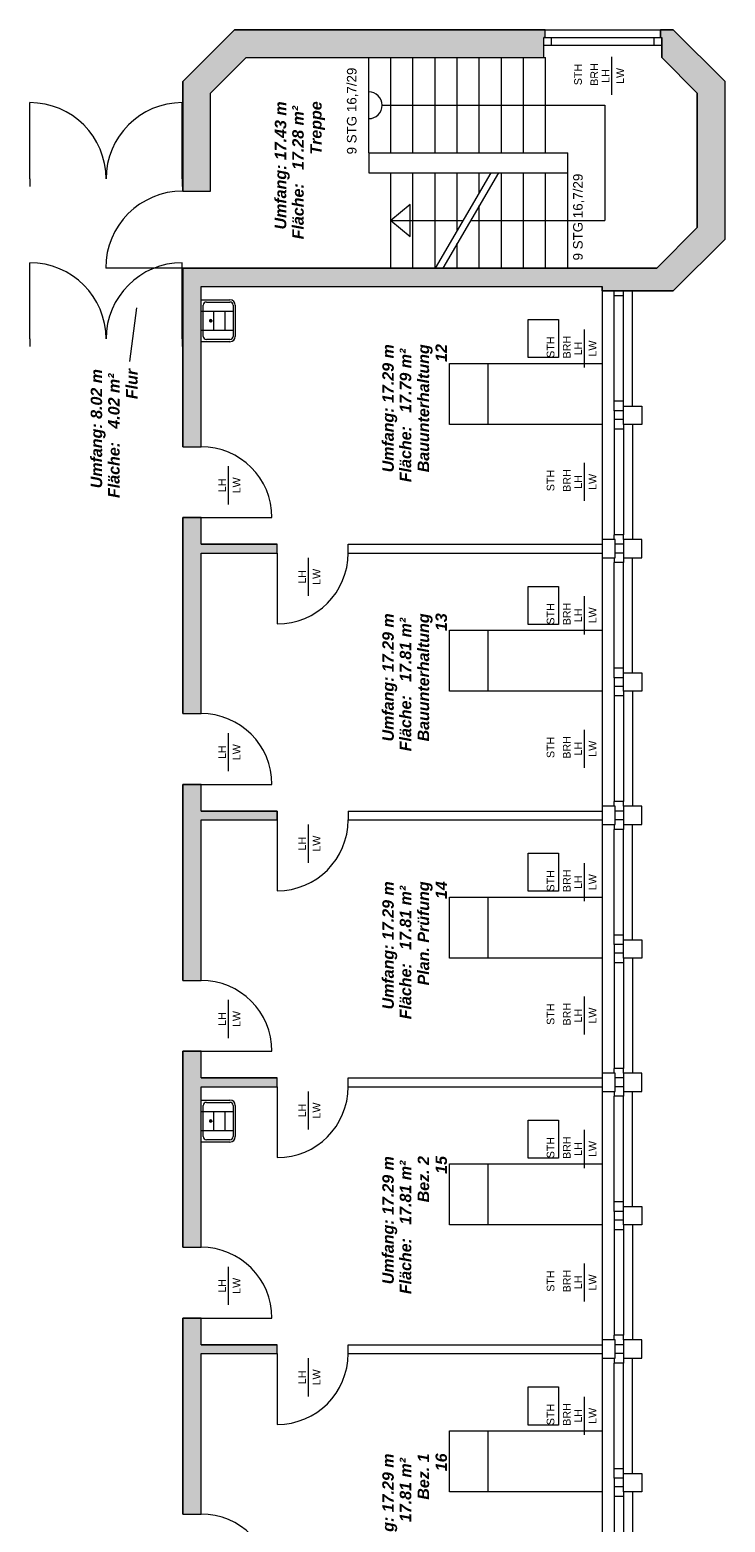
# Model space of a CAD drawing. Header units: metres. Extents: x -111 to 152, y -132 to 99.
# Tile 254 of 256: x 26 to 35, y 79 to 99. Entities that reach past the tile are written whole.
import ezdxf

# ---------------------------------------------------------------- set-up
doc = ezdxf.new("R2010")
doc.units = ezdxf.units.M
doc.linetypes.add('gestrichelt - 02', pattern=[4, 2, -2])
doc.layers.add('_EG - B (3D)', color=7, linetype='Continuous', lineweight=9)
doc.layers.add('COE_Bestand-allg.', color=7, linetype='Continuous', lineweight=9)
doc.styles.add('Arial', font='arial.ttf')
doc.styles.add('Arial (bold italic)', font='arialbi.ttf')

# ---------------------------------------------------------------- blocks, each defined once
blk = doc.blocks.new('Group-11')
at = {"layer": 'COE_Bestand-allg.', "linetype": 'Continuous', "lineweight": 0, "transparency": 33554687}
for points in [[(35.28, 95.918), (35.28, 97.983), (34.6, 98.663), (34.43, 98.663), (34.43, 98.563), (34.449, 98.563), (34.449, 98.298), (34.915, 97.831), (34.915, 96.069), (34.384, 95.538), (28.165, 95.538), (28.165, 93.195), (28.405, 93.195), (28.405, 95.298), (33.665, 95.298), (33.665, 95.238), (34.6, 95.238)], [(32.901, 98.298), (32.901, 98.563), (32.92, 98.563), (32.92, 98.663), (28.845, 98.663), (28.165, 97.983), (28.165, 96.548), (28.53, 96.548), (28.53, 97.831), (28.996, 98.298)], [(28.405, 89.695), (28.405, 91.8), (29.405, 91.8), (29.405, 91.915), (28.405, 91.915), (28.405, 92.265), (28.165, 92.265), (28.165, 89.695)], [(28.405, 86.195), (28.405, 88.3), (29.405, 88.3), (29.405, 88.415), (28.405, 88.415), (28.405, 88.765), (28.165, 88.765), (28.165, 86.195)], [(28.405, 82.695), (28.405, 84.8), (29.405, 84.8), (29.405, 84.915), (28.405, 84.915), (28.405, 85.265), (28.165, 85.265), (28.165, 82.695)], [(28.405, 79.195), (28.405, 81.3), (29.405, 81.3), (29.405, 81.415), (28.405, 81.415), (28.405, 81.765), (28.165, 81.765), (28.165, 79.195)]]:
    blk.add_hatch(color=252, dxfattribs=at).paths.add_polyline_path(points)
at = {"layer": 'COE_Bestand-allg.', "color": 7, "linetype": 'Continuous', "lineweight": 9, "transparency": 33554687}
for p, q in [((28.845, 98.663), (28.165, 97.983)), ((28.845, 98.663), (32.92, 98.663)), ((32.92, 98.663), (34.43, 98.663)), ((32.92, 98.563), (32.92, 98.663)), ((34.43, 98.663), (34.6, 98.663)), ((34.43, 98.563), (34.43, 98.663)), ((34.6, 98.663), (35.28, 97.983)), ((32.92, 98.563), (32.901, 98.563)), ((32.901, 98.298), (32.901, 98.563)), ((32.901, 98.463), (34.449, 98.463)), ((32.92, 98.563), (34.43, 98.563)), ((33.001, 98.463), (33.001, 98.563)), ((34.349, 98.463), (34.349, 98.563)), ((34.43, 98.563), (34.449, 98.563)), ((34.449, 98.298), (34.449, 98.563)), ((28.996, 98.298), (28.53, 97.831)), ((28.996, 98.298), (32.901, 98.298)), ((30.605, 97.048), (30.605, 98.298)), ((30.895, 97.048), (30.895, 98.298)), ((31.185, 97.048), (31.185, 98.298)), ((31.475, 97.048), (31.475, 98.298)), ((31.765, 97.048), (31.765, 98.298)), ((32.055, 97.048), (32.055, 98.298)), ((32.345, 97.048), (32.345, 98.298)), ((32.635, 97.048), (32.635, 98.298)), ((32.901, 98.298), (32.925, 98.298)), ((32.925, 97.048), (32.925, 98.298)), ((33.795, 97.808), (33.795, 98.308)), ((34.449, 98.298), (34.915, 97.831)), ((28.165, 96.548), (28.165, 97.983)), ((35.28, 95.918), (35.28, 97.983)), ((26.16, 96.708), (26.16, 97.708)), ((28.16, 96.708), (28.16, 97.708)), ((28.53, 96.548), (28.53, 97.831)), ((34.915, 96.069), (34.915, 97.831)), ((30.78, 97.673), (33.7, 97.673)), ((33.7, 97.673), (33.7, 96.163)), ((30.605, 97.048), (33.215, 97.048)), ((30.605, 97.048), (30.605, 96.788)), ((33.215, 96.788), (33.215, 97.048)), ((26.16, 96.708), (26.16, 96.608)), ((28.165, 96.708), (28.16, 96.708)), ((28.16, 96.708), (28.16, 96.608)), ((30.605, 96.788), (33.215, 96.788)), ((30.895, 95.538), (30.895, 96.788)), ((31.185, 95.538), (31.185, 96.788)), ((31.475, 95.538), (31.475, 96.788)), ((32.205, 96.788), (31.475, 95.538)), ((32.305, 96.788), (31.575, 95.538)), ((31.765, 96.034), (31.765, 96.788)), ((32.055, 96.531), (32.055, 96.788)), ((32.345, 95.538), (32.345, 96.788)), ((32.635, 95.538), (32.635, 96.788)), ((32.925, 95.538), (32.925, 96.788)), ((33.215, 95.538), (33.215, 96.788)), ((28.165, 96.608), (28.16, 96.608)), ((28.165, 96.548), (28.53, 96.548)), ((32.055, 95.538), (32.055, 96.359)), ((31.94, 96.163), (33.7, 96.163)), ((34.915, 96.069), (34.384, 95.538)), ((35.28, 95.918), (34.6, 95.238)), ((31.765, 95.538), (31.765, 95.863)), ((26.16, 94.608), (26.16, 95.608)), ((28.165, 95.538), (27.155, 95.538)), ((28.16, 94.608), (28.16, 95.608)), ((28.165, 93.195), (28.165, 95.538)), ((28.165, 95.538), (34.384, 95.538)), ((28.405, 93.195), (28.405, 95.298)), ((28.405, 95.298), (33.665, 95.298)), ((33.665, 95.238), (33.665, 95.298)), ((33.665, 95.238), (33.665, 91.978)), ((34.6, 95.238), (33.665, 95.238)), ((33.825, 95.175), (33.825, 95.238)), ((33.825, 93.79), (33.825, 95.175)), ((33.945, 95.175), (33.825, 95.175)), ((33.945, 95.175), (33.945, 95.238)), ((33.945, 93.79), (33.945, 95.175)), ((34.065, 93.728), (34.065, 95.238)), ((27.47, 94.313), (27.565, 95.018)), ((28.405, 94.572), (28.405, 95.122)), ((28.405, 95.122), (28.785, 95.122)), ((28.405, 94.972), (28.825, 94.972)), ((28.435, 94.642), (28.435, 95.052)), ((28.475, 95.092), (28.785, 95.092)), ((28.568, 94.972), (28.568, 94.722)), ((28.718, 94.972), (28.718, 94.722)), ((28.825, 95.052), (28.825, 94.642)), ((28.855, 95.052), (28.855, 94.642)), ((28.512, 94.847), (28.555, 94.847)), ((28.532, 94.869), (28.532, 94.826)), ((28.532, 94.847), (28.532, 94.847)), ((26.16, 94.608), (26.16, 94.508)), ((28.165, 94.608), (28.16, 94.608)), ((28.16, 94.608), (28.16, 94.508)), ((28.405, 94.722), (28.825, 94.722)), ((28.785, 94.572), (28.405, 94.572)), ((28.785, 94.602), (28.475, 94.602)), ((33.435, 94.233), (33.435, 94.733)), ((28.165, 94.508), (28.16, 94.508)), ((32.165, 94.288), (32.165, 93.488)), ((33.825, 93.665), (33.825, 93.79)), ((33.945, 93.79), (33.825, 93.79)), ((33.945, 93.728), (33.945, 93.79)), ((33.825, 93.665), (33.825, 93.55)), ((33.945, 93.665), (33.825, 93.665)), ((33.825, 93.55), (33.825, 93.425)), ((33.945, 93.55), (33.825, 93.55)), ((33.825, 93.425), (33.825, 92.04)), ((33.945, 93.425), (33.825, 93.425)), ((33.945, 93.488), (33.945, 93.425)), ((33.945, 93.425), (33.945, 92.04)), ((34.065, 93.488), (34.065, 91.978)), ((28.165, 93.195), (28.405, 93.195)), ((33.435, 92.483), (33.435, 92.983)), ((28.765, 92.438), (28.765, 92.938)), ((28.165, 89.695), (28.165, 92.265)), ((28.165, 92.265), (28.405, 92.265)), ((28.405, 91.915), (28.405, 92.265)), ((28.405, 92.265), (29.335, 92.265)), ((33.825, 91.978), (33.825, 92.04)), ((33.945, 92.04), (33.825, 92.04)), ((33.945, 91.978), (33.945, 92.04)), ((28.405, 91.915), (29.405, 91.915)), ((29.405, 91.8), (29.405, 91.915)), ((30.335, 91.915), (33.665, 91.915)), ((30.335, 91.8), (30.335, 91.915)), ((33.945, 91.915), (33.838, 91.915)), ((28.405, 89.695), (28.405, 91.8)), ((28.405, 91.8), (29.405, 91.8)), ((29.405, 91.8), (29.405, 90.87)), ((29.815, 91.238), (29.815, 91.738)), ((30.335, 91.8), (33.665, 91.8)), ((33.665, 91.738), (33.665, 88.478)), ((33.825, 91.738), (33.825, 91.675)), ((33.825, 90.29), (33.825, 91.675)), ((33.945, 91.675), (33.825, 91.675)), ((33.945, 91.8), (33.838, 91.8)), ((33.945, 91.738), (33.945, 91.675)), ((33.945, 90.29), (33.945, 91.675)), ((34.065, 90.228), (34.065, 91.738)), ((33.435, 90.733), (33.435, 91.233)), ((32.165, 90.788), (32.165, 89.988)), ((33.825, 90.165), (33.825, 90.29)), ((33.945, 90.29), (33.825, 90.29)), ((33.945, 90.228), (33.945, 90.29)), ((33.825, 90.165), (33.825, 90.05)), ((33.945, 90.165), (33.825, 90.165)), ((33.825, 90.05), (33.825, 89.925)), ((33.945, 90.05), (33.825, 90.05)), ((33.825, 89.925), (33.825, 88.54)), ((33.945, 89.925), (33.825, 89.925)), ((33.945, 89.988), (33.945, 89.925)), ((33.945, 89.925), (33.945, 88.54)), ((34.065, 89.988), (34.065, 88.478)), ((28.165, 89.695), (28.405, 89.695)), ((33.435, 88.983), (33.435, 89.483)), ((28.765, 88.938), (28.765, 89.438)), ((28.165, 86.195), (28.165, 88.765)), ((28.165, 88.765), (28.405, 88.765)), ((28.405, 88.415), (28.405, 88.765)), ((28.405, 88.765), (29.335, 88.765)), ((33.825, 88.478), (33.825, 88.54)), ((33.945, 88.54), (33.825, 88.54)), ((33.945, 88.478), (33.945, 88.54)), ((28.405, 88.415), (29.405, 88.415)), ((28.405, 86.195), (28.405, 88.3)), ((28.405, 88.3), (29.405, 88.3)), ((29.405, 88.415), (29.405, 88.3)), ((29.405, 88.3), (29.405, 87.37)), ((30.335, 88.415), (33.665, 88.415)), ((30.335, 88.415), (30.335, 88.3)), ((30.335, 88.3), (33.665, 88.3)), ((33.945, 88.415), (33.838, 88.415)), ((33.945, 88.3), (33.838, 88.3)), ((29.815, 87.738), (29.815, 88.238)), ((33.665, 88.238), (33.665, 84.978)), ((33.825, 88.238), (33.825, 88.175)), ((33.825, 86.79), (33.825, 88.175)), ((33.945, 88.175), (33.825, 88.175)), ((33.945, 88.238), (33.945, 88.175)), ((33.945, 86.79), (33.945, 88.175)), ((34.065, 86.728), (34.065, 88.238)), ((33.435, 87.233), (33.435, 87.733)), ((32.165, 87.288), (32.165, 86.488)), ((33.825, 86.665), (33.825, 86.79)), ((33.945, 86.79), (33.825, 86.79)), ((33.945, 86.728), (33.945, 86.79)), ((33.825, 86.665), (33.825, 86.55)), ((33.945, 86.665), (33.825, 86.665)), ((33.825, 86.55), (33.825, 86.425)), ((33.945, 86.55), (33.825, 86.55)), ((33.825, 86.425), (33.825, 85.04)), ((33.945, 86.425), (33.825, 86.425)), ((33.945, 86.488), (33.945, 86.425)), ((33.945, 86.425), (33.945, 85.04)), ((34.065, 86.488), (34.065, 84.978)), ((28.165, 86.195), (28.405, 86.195)), ((28.765, 85.438), (28.765, 85.938)), ((33.435, 85.483), (33.435, 85.983)), ((28.165, 82.695), (28.165, 85.265)), ((28.165, 85.265), (28.405, 85.265)), ((28.405, 84.915), (28.405, 85.265)), ((28.405, 85.265), (29.335, 85.265)), ((33.825, 84.978), (33.825, 85.04)), ((33.945, 85.04), (33.825, 85.04)), ((33.945, 84.978), (33.945, 85.04)), ((28.405, 84.915), (29.405, 84.915)), ((28.405, 82.695), (28.405, 84.8)), ((28.405, 84.8), (29.405, 84.8)), ((29.405, 84.8), (29.405, 84.915)), ((29.405, 84.8), (29.405, 83.87)), ((30.335, 84.915), (33.665, 84.915)), ((30.335, 84.8), (30.335, 84.915)), ((30.335, 84.8), (33.665, 84.8)), ((33.945, 84.915), (33.838, 84.915)), ((33.945, 84.8), (33.838, 84.8)), ((28.405, 84.075), (28.405, 84.625)), ((28.405, 84.625), (28.785, 84.625)), ((28.475, 84.595), (28.785, 84.595)), ((29.815, 84.238), (29.815, 84.738)), ((33.665, 84.738), (33.665, 81.478)), ((33.825, 84.738), (33.825, 84.675)), ((33.825, 83.29), (33.825, 84.675)), ((33.945, 84.675), (33.825, 84.675)), ((33.945, 84.738), (33.945, 84.675)), ((33.945, 83.29), (33.945, 84.675)), ((34.065, 83.228), (34.065, 84.738)), ((28.405, 84.475), (28.825, 84.475)), ((28.435, 84.145), (28.435, 84.555)), ((28.532, 84.371), (28.532, 84.329)), ((28.568, 84.475), (28.568, 84.225)), ((28.718, 84.475), (28.718, 84.225)), ((28.825, 84.555), (28.825, 84.145)), ((28.855, 84.555), (28.855, 84.145)), ((28.405, 84.225), (28.825, 84.225)), ((28.512, 84.35), (28.555, 84.35)), ((28.532, 84.35), (28.532, 84.35)), ((33.435, 83.733), (33.435, 84.233)), ((28.785, 84.075), (28.405, 84.075)), ((28.785, 84.105), (28.475, 84.105)), ((32.165, 83.788), (32.165, 82.988)), ((33.825, 83.165), (33.825, 83.29)), ((33.945, 83.29), (33.825, 83.29)), ((33.945, 83.228), (33.945, 83.29)), ((33.825, 83.165), (33.825, 83.05)), ((33.945, 83.165), (33.825, 83.165)), ((33.825, 83.05), (33.825, 82.925)), ((33.945, 83.05), (33.825, 83.05)), ((33.825, 82.925), (33.825, 81.54)), ((33.945, 82.925), (33.825, 82.925)), ((33.945, 82.988), (33.945, 82.925)), ((33.945, 82.925), (33.945, 81.54)), ((34.065, 82.988), (34.065, 81.478)), ((28.165, 82.695), (28.405, 82.695)), ((28.765, 81.938), (28.765, 82.438)), ((33.435, 81.983), (33.435, 82.483)), ((28.165, 79.195), (28.165, 81.765)), ((28.165, 81.765), (28.405, 81.765)), ((28.405, 81.415), (28.405, 81.765)), ((28.405, 81.765), (29.335, 81.765)), ((33.825, 81.478), (33.825, 81.54)), ((33.945, 81.54), (33.825, 81.54)), ((33.945, 81.478), (33.945, 81.54)), ((28.405, 81.415), (29.405, 81.415)), ((28.405, 79.195), (28.405, 81.3)), ((28.405, 81.3), (29.405, 81.3)), ((29.405, 81.3), (29.405, 81.415)), ((29.405, 81.3), (29.405, 80.37)), ((29.815, 80.738), (29.815, 81.238)), ((30.335, 81.415), (33.665, 81.415)), ((30.335, 81.3), (30.335, 81.415)), ((30.335, 81.3), (33.665, 81.3)), ((33.665, 81.238), (33.665, 77.978)), ((33.825, 81.238), (33.825, 81.175)), ((33.945, 81.415), (33.838, 81.415)), ((33.945, 81.3), (33.838, 81.3)), ((33.945, 81.238), (33.945, 81.175)), ((34.065, 79.728), (34.065, 81.238)), ((33.825, 79.79), (33.825, 81.175)), ((33.945, 81.175), (33.825, 81.175)), ((33.945, 79.79), (33.945, 81.175)), ((33.435, 80.233), (33.435, 80.733)), ((32.165, 80.288), (32.165, 79.488)), ((33.825, 79.665), (33.825, 79.79)), ((33.945, 79.79), (33.825, 79.79)), ((33.945, 79.728), (33.945, 79.79)), ((33.825, 79.665), (33.825, 79.55)), ((33.945, 79.665), (33.825, 79.665)), ((33.825, 79.55), (33.825, 79.425)), ((33.945, 79.55), (33.825, 79.55)), ((33.945, 79.488), (33.945, 79.425)), ((34.065, 79.488), (34.065, 77.978)), ((33.825, 79.425), (33.825, 78.04)), ((33.945, 79.425), (33.825, 79.425)), ((33.945, 79.425), (33.945, 78.04)), ((28.165, 79.195), (28.405, 79.195))]:
    blk.add_line(p, q, dxfattribs=at)
at = {"layer": 'COE_Bestand-allg.', "color": 7, "linetype": 'gestrichelt - 02', "lineweight": 9, "transparency": 33554687}
blk.add_line((30.895, 96.163), (31.84, 96.163), dxfattribs=at)
at = {"layer": 'COE_Bestand-allg.', "color": 7, "linetype": 'Continuous', "lineweight": 9, "transparency": 33554687, "flags": 128}
for points in [[(35.28, 95.918), (35.28, 97.983), (34.6, 98.663), (34.43, 98.663), (34.43, 98.563), (34.449, 98.563), (34.449, 98.298), (34.915, 97.831), (34.915, 96.069), (34.384, 95.538), (28.165, 95.538), (28.165, 93.195), (28.405, 93.195), (28.405, 95.298), (33.665, 95.298), (33.665, 95.238), (34.6, 95.238)], [(32.901, 98.298), (32.901, 98.563), (32.92, 98.563), (32.92, 98.663), (28.845, 98.663), (28.165, 97.983), (28.165, 96.548), (28.53, 96.548), (28.53, 97.831), (28.996, 98.298)], [(33.665, 94.288), (33.665, 93.488), (31.665, 93.488), (31.665, 94.288)], [(33.945, 93.488), (33.945, 93.728), (34.185, 93.728), (34.185, 93.488)], [(28.405, 89.695), (28.405, 91.8), (29.405, 91.8), (29.405, 91.915), (28.405, 91.915), (28.405, 92.265), (28.165, 92.265), (28.165, 89.695)], [(33.665, 91.978), (33.665, 91.738), (33.838, 91.738), (33.838, 91.978)], [(33.945, 91.978), (33.945, 91.738), (34.185, 91.738), (34.185, 91.978)], [(33.665, 90.788), (33.665, 89.988), (31.665, 89.988), (31.665, 90.788)], [(33.945, 89.988), (33.945, 90.228), (34.185, 90.228), (34.185, 89.988)], [(28.405, 86.195), (28.405, 88.3), (29.405, 88.3), (29.405, 88.415), (28.405, 88.415), (28.405, 88.765), (28.165, 88.765), (28.165, 86.195)], [(33.665, 88.478), (33.665, 88.238), (33.838, 88.238), (33.838, 88.478)], [(33.945, 88.478), (33.945, 88.238), (34.185, 88.238), (34.185, 88.478)], [(33.665, 87.288), (33.665, 86.488), (31.665, 86.488), (31.665, 87.288)], [(33.945, 86.488), (33.945, 86.728), (34.185, 86.728), (34.185, 86.488)], [(28.405, 82.695), (28.405, 84.8), (29.405, 84.8), (29.405, 84.915), (28.405, 84.915), (28.405, 85.265), (28.165, 85.265), (28.165, 82.695)], [(33.665, 84.978), (33.665, 84.738), (33.838, 84.738), (33.838, 84.978)], [(33.945, 84.978), (33.945, 84.738), (34.185, 84.738), (34.185, 84.978)], [(33.665, 83.788), (33.665, 82.988), (31.665, 82.988), (31.665, 83.788)], [(33.945, 82.988), (33.945, 83.228), (34.185, 83.228), (34.185, 82.988)], [(28.405, 79.195), (28.405, 81.3), (29.405, 81.3), (29.405, 81.415), (28.405, 81.415), (28.405, 81.765), (28.165, 81.765), (28.165, 79.195)], [(33.665, 81.478), (33.665, 81.238), (33.838, 81.238), (33.838, 81.478)], [(33.945, 81.478), (33.945, 81.238), (34.185, 81.238), (34.185, 81.478)], [(33.665, 80.288), (33.665, 79.488), (31.665, 79.488), (31.665, 80.288)], [(33.945, 79.488), (33.945, 79.728), (34.185, 79.728), (34.185, 79.488)]]:
    blk.add_lwpolyline(points, close=True, dxfattribs=at)
at = {"layer": 'COE_Bestand-allg.', "color": 7, "linetype": 'gestrichelt - 02', "lineweight": 9, "transparency": 33554687, "flags": 128}
blk.add_lwpolyline([(31.15, 95.954), (31.15, 96.371), (30.895, 96.163)], close=True, dxfattribs=at)
at = {"layer": 'COE_Bestand-allg.', "color": 7, "linetype": 'Continuous', "lineweight": 9, "transparency": 33554687, "flags": 128}
for points in [[(33.095, 94.863), (33.095, 94.363), (32.695, 94.363), (32.695, 94.863), (33.095, 94.863)], [(33.095, 91.363), (33.095, 90.863), (32.695, 90.863), (32.695, 91.363), (33.095, 91.363)], [(33.095, 87.863), (33.095, 87.363), (32.695, 87.363), (32.695, 87.863), (33.095, 87.863)], [(33.095, 84.363), (33.095, 83.863), (32.695, 83.863), (32.695, 84.363), (33.095, 84.363)], [(33.095, 80.863), (33.095, 80.363), (32.695, 80.363), (32.695, 80.863), (33.095, 80.863)]]:
    blk.add_lwpolyline(points, dxfattribs=at)
at = {"layer": 'COE_Bestand-allg.', "color": 7, "linetype": 'Continuous', "lineweight": 9, "transparency": 33554687}
for centre, radius, start, end in [((26.16, 96.708), 1, 360, 90), ((28.16, 96.708), 1, 90, 180), ((30.605, 97.673), 0.175, 270, 90), ((28.165, 95.538), 1.01, 90, 180), ((26.16, 94.608), 1, 0, 90), ((28.16, 94.608), 1, 90, 180), ((28.475, 95.052), 0.04, 89.957, 180.0287), ((28.785, 95.052), 0.07, 359.9836, 89.9754), ((28.785, 95.052), 0.04, 359.9714, 89.957), ((28.532, 94.847), 0.0145, 90, 270), ((28.532, 94.847), 0.0102, 90, 270), ((28.532, 94.847), 0.0145, 270, 90), ((28.532, 94.847), 0.0102, 270, 90), ((28.475, 94.642), 0.04, 180.0287, 270.043), ((28.785, 94.642), 0.04, 270.043, 359.9714), ((28.785, 94.642), 0.07, 270.0246, 359.9836), ((28.405, 92.265), 0.93, 0, 90), ((29.405, 91.8), 0.93, 270, 0), ((28.405, 88.765), 0.93, 0, 90), ((29.405, 88.3), 0.93, 270, 0), ((28.405, 85.265), 0.93, 0, 90), ((29.405, 84.8), 0.93, 270, 0), ((28.475, 84.555), 0.04, 89.957, 180.0287), ((28.785, 84.555), 0.07, 359.9836, 89.9754), ((28.785, 84.555), 0.04, 359.9714, 89.957), ((28.532, 84.35), 0.0145, 90, 270), ((28.532, 84.35), 0.0145, 270, 90), ((28.532, 84.35), 0.0102, 90, 270), ((28.532, 84.35), 0.0102, 270, 90), ((28.475, 84.145), 0.04, 180.0287, 270.043), ((28.785, 84.145), 0.04, 270.043, 359.9714), ((28.785, 84.145), 0.07, 270.0246, 359.9836), ((28.405, 81.765), 0.93, 0, 90), ((29.405, 81.3), 0.93, 270, 0), ((28.405, 78.265), 0.93, 0, 90)]:
    blk.add_arc(centre, radius, start, end, dxfattribs=at)
at = {"layer": 'COE_Bestand-allg.', "color": 7, "transparency": 33554687, "rotation": 90}
for s, insert, char_height, attachment_point, line_spacing_factor, style in [('9 STG 16,7/29', (30.319, 97.029), 0.12523, 1, 1.002187, 'Arial'), ('STH', (33.3, 98.076), 0.1002, 2, 0.25, 'Arial'), ('BRH', (33.613, 98.076), 0.1002, 8, 0.25, 'Arial'), ('LH', (33.661, 98.058), 0.1002, 2, 0.25, 'Arial'), ('LW', (33.952, 98.058), 0.1002, 8, 0.25, 'Arial'), ('Treppe', (29.837, 97.025), 0.1503, 1, 0.25, 'Arial (bold italic)'), ('Umfang: 17.43 m', (29.373, 96.044), 0.15027, 1, 0.25, 'Arial (bold italic)'), ('Fläche:   17.28 m² ', (29.602, 95.915), 0.15027, 1, 0.25, 'Arial (bold italic)'), ('9 STG 16,7/29', (33.286, 95.638), 0.12523, 1, 1.002187, 'Arial'), ('STH', (32.94, 94.501), 0.1002, 2, 0.25, 'Arial'), ('BRH', (33.253, 94.501), 0.1002, 8, 0.25, 'Arial'), ('LH', (33.301, 94.483), 0.1002, 2, 0.25, 'Arial'), ('LW', (33.592, 94.483), 0.1002, 8, 0.25, 'Arial'), ('Umfang: 17.29 m', (30.783, 92.859), 0.15027, 1, 0.25, 'Arial (bold italic)'), ('Fläche:   17.79 m² ', (31.012, 92.73), 0.15027, 1, 0.25, 'Arial (bold italic)'), ('Bauunterhaltung', (31.247, 92.859), 0.15027, 1, 0.25, 'Arial (bold italic)'), ('12', (31.481, 94.307), 0.1503, 1, 0.25, 'Arial (bold italic)'), ('Flur', (27.422, 93.819), 0.1503, 1, 0.25, 'Arial (bold italic)'), ('Umfang: 8.02 m', (26.958, 92.65), 0.15027, 1, 0.25, 'Arial (bold italic)'), ('Fläche:   4.02 m² ', (27.187, 92.522), 0.15027, 1, 0.25, 'Arial (bold italic)'), ('LW', (28.922, 92.688), 0.1002, 8, 0.25, 'Arial'), ('STH', (32.94, 92.751), 0.1002, 2, 0.25, 'Arial'), ('BRH', (33.253, 92.751), 0.1002, 8, 0.25, 'Arial'), ('LH', (33.301, 92.733), 0.1002, 2, 0.25, 'Arial'), ('LW', (33.592, 92.733), 0.1002, 8, 0.25, 'Arial'), ('LH', (28.631, 92.688), 0.1002, 2, 0.25, 'Arial'), ('LH', (29.681, 91.488), 0.1002, 2, 0.25, 'Arial'), ('LW', (29.972, 91.488), 0.1002, 8, 0.25, 'Arial'), ('STH', (32.94, 91.001), 0.1002, 2, 0.25, 'Arial'), ('BRH', (33.253, 91.001), 0.1002, 8, 0.25, 'Arial'), ('LH', (33.301, 90.983), 0.1002, 2, 0.25, 'Arial'), ('LW', (33.592, 90.983), 0.1002, 8, 0.25, 'Arial'), ('Umfang: 17.29 m', (30.783, 89.329), 0.15027, 1, 0.25, 'Arial (bold italic)'), ('Fläche:   17.81 m² ', (31.012, 89.2), 0.15027, 1, 0.25, 'Arial (bold italic)'), ('Bauunterhaltung', (31.247, 89.329), 0.15027, 1, 0.25, 'Arial (bold italic)'), ('13', (31.481, 90.777), 0.1503, 1, 0.25, 'Arial (bold italic)'), ('LH', (28.631, 89.188), 0.1002, 2, 0.25, 'Arial'), ('LW', (28.922, 89.188), 0.1002, 8, 0.25, 'Arial'), ('STH', (32.94, 89.251), 0.1002, 2, 0.25, 'Arial'), ('BRH', (33.253, 89.251), 0.1002, 8, 0.25, 'Arial'), ('LH', (33.301, 89.233), 0.1002, 2, 0.25, 'Arial'), ('LW', (33.592, 89.233), 0.1002, 8, 0.25, 'Arial'), ('LH', (29.681, 87.988), 0.1002, 2, 0.25, 'Arial'), ('LW', (29.972, 87.988), 0.1002, 8, 0.25, 'Arial'), ('STH', (32.94, 87.501), 0.1002, 2, 0.25, 'Arial'), ('BRH', (33.253, 87.501), 0.1002, 8, 0.25, 'Arial'), ('LH', (33.301, 87.483), 0.1002, 2, 0.25, 'Arial'), ('LW', (33.592, 87.483), 0.1002, 8, 0.25, 'Arial'), ('Umfang: 17.29 m', (30.783, 85.814), 0.15027, 1, 0.25, 'Arial (bold italic)'), ('Fläche:   17.81 m² ', (31.012, 85.685), 0.15027, 1, 0.25, 'Arial (bold italic)'), ('Plan. Prüfung', (31.247, 86.129), 0.15027, 1, 0.25, 'Arial (bold italic)'), ('14', (31.481, 87.262), 0.1503, 1, 0.25, 'Arial (bold italic)'), ('LH', (28.631, 85.688), 0.1002, 2, 0.25, 'Arial'), ('LW', (28.922, 85.688), 0.1002, 8, 0.25, 'Arial'), ('STH', (32.94, 85.751), 0.1002, 2, 0.25, 'Arial'), ('BRH', (33.253, 85.751), 0.1002, 8, 0.25, 'Arial'), ('LH', (33.301, 85.733), 0.1002, 2, 0.25, 'Arial'), ('LW', (33.592, 85.733), 0.1002, 8, 0.25, 'Arial'), ('LH', (29.681, 84.488), 0.1002, 2, 0.25, 'Arial'), ('LW', (29.972, 84.488), 0.1002, 8, 0.25, 'Arial'), ('STH', (32.94, 84.001), 0.1002, 2, 0.25, 'Arial'), ('BRH', (33.253, 84.001), 0.1002, 8, 0.25, 'Arial'), ('LH', (33.301, 83.983), 0.1002, 2, 0.25, 'Arial'), ('LW', (33.592, 83.983), 0.1002, 8, 0.25, 'Arial'), ('Umfang: 17.29 m', (30.783, 82.209), 0.15027, 1, 0.25, 'Arial (bold italic)'), ('Bez. 2', (31.247, 83.283), 0.1503, 1, 0.25, 'Arial (bold italic)'), ('15', (31.481, 83.657), 0.1503, 1, 0.25, 'Arial (bold italic)'), ('Fläche:   17.81 m² ', (31.012, 82.08), 0.15027, 1, 0.25, 'Arial (bold italic)'), ('LH', (28.631, 82.188), 0.1002, 2, 0.25, 'Arial'), ('LW', (28.922, 82.188), 0.1002, 8, 0.25, 'Arial'), ('STH', (32.94, 82.251), 0.1002, 2, 0.25, 'Arial'), ('BRH', (33.253, 82.251), 0.1002, 8, 0.25, 'Arial'), ('LH', (33.301, 82.233), 0.1002, 2, 0.25, 'Arial'), ('LW', (33.592, 82.233), 0.1002, 8, 0.25, 'Arial'), ('LH', (29.681, 80.988), 0.1002, 2, 0.25, 'Arial'), ('LW', (29.972, 80.988), 0.1002, 8, 0.25, 'Arial'), ('STH', (32.94, 80.501), 0.1002, 2, 0.25, 'Arial'), ('BRH', (33.253, 80.501), 0.1002, 8, 0.25, 'Arial'), ('LH', (33.301, 80.483), 0.1002, 2, 0.25, 'Arial'), ('LW', (33.592, 80.483), 0.1002, 8, 0.25, 'Arial'), ('Umfang: 17.29 m', (30.783, 78.309), 0.15027, 1, 0.25, 'Arial (bold italic)'), ('Bez. 1', (31.247, 79.383), 0.1503, 1, 0.25, 'Arial (bold italic)'), ('16', (31.481, 79.757), 0.1503, 1, 0.25, 'Arial (bold italic)'), ('Fläche:   17.81 m² ', (31.012, 78.18), 0.15027, 1, 0.25, 'Arial (bold italic)')]:
    blk.add_mtext(s, dxfattribs=dict(at, insert=insert, char_height=char_height, attachment_point=attachment_point, line_spacing_factor=line_spacing_factor, style=style))
blk = doc.blocks.new('EG - B (3D)')
at = {"layer": 'COE_Bestand-allg.', "color": 7, "transparency": 33554687}
blk.add_blockref('Group-11', (0, 0), dxfattribs=at)

msp = doc.modelspace()

# ---------------------------------------------------------------- block references
at = {"layer": '_EG - B (3D)'}
msp.add_blockref('EG - B (3D)', (0, 0), dxfattribs=at)

doc.saveas('drawing.dxf')
